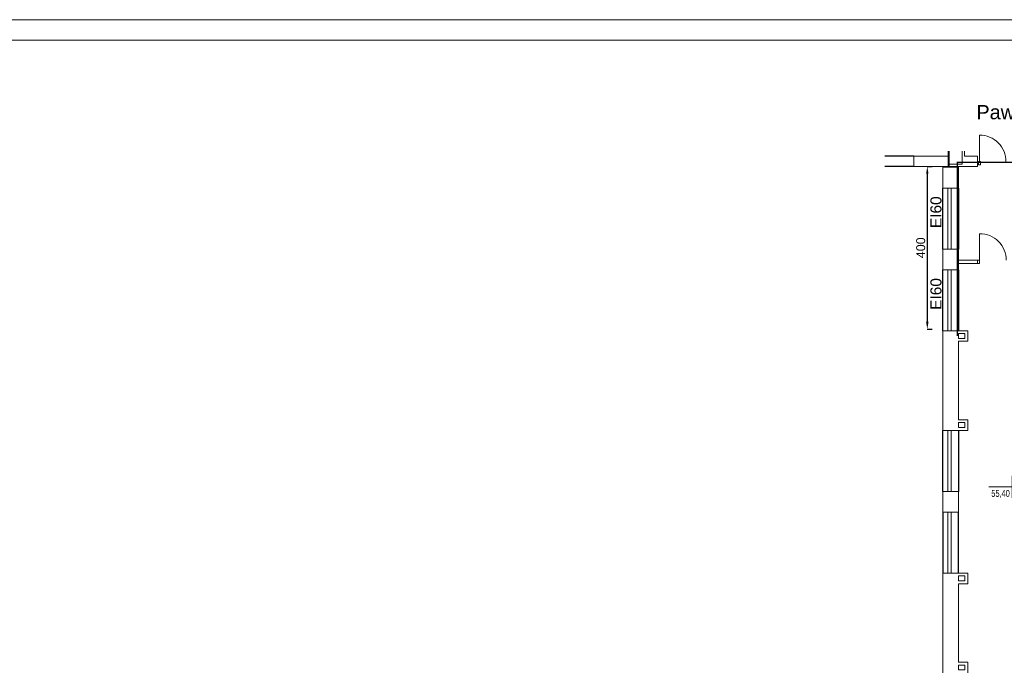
# Model space of a CAD drawing. Header units: millimetres. Extents: x 126553 to 403692, y -95821 to 38049.
# Tile 153 of 256: x 217348 to 219768, y 8043 to 9646. Entities that reach past the tile are written whole.
import ezdxf
from ezdxf.enums import TextEntityAlignment as Align

# ---------------------------------------------------------------- set-up
doc = ezdxf.new("R2010")
doc.units = ezdxf.units.MM
doc.linetypes.add('ACAD_ISO02W100', pattern=[15, 12, -3])
for name, color, linetype, lineweight in [('ekspertyza', 7, 'Continuous', 30), ('OKNA', 7, 'Continuous', 13), ('opisy', 7, 'Continuous', 18), ('ramki', 250, 'Continuous', 13), ('WAW_P-POŻ', 10, 'Continuous', 9), ('WYMIAR', 7, 'Continuous', 18), ('ŚCIANY GRUBE', 7, 'Continuous', 20)]:
    doc.layers.add(name, color=color, linetype=linetype, lineweight=lineweight)
doc.layers.add('WENTYLE_WADLIWE', color=1, linetype='Continuous')
doc.layers.add('WIDOK', color=7, linetype='Continuous')
doc.styles.add('Arial', font='arial.ttf')
doc.styles.add('STYLE1', font='txt', dxfattribs={"width": 0.8})
doc.dimstyles.new('100 moje', dxfattribs={"dimtxt": 22, "dimasz": 12, "dimexe": 12, "dimexo": 20, "dimgap": 3, "dimtad": 1, "dimdec": 1, "dimrnd": 0.5, "dimtxsty": 'Standard', "dimblk1": 'ARCHTICK', "dimblk2": 'ARCHTICK', "dimsah": 1, "dimcen": 0.1, "dimdle": 10, "dimclrd": 256, "dimclre": 256, "dimclrt": 256, "dimadec": 0, "dimazin": 0, "dimtfac": 1, "dimtdec": 1, "dimtofl": 0, "dimtmove": 1, "dimatfit": 3, "dimfxl": 12, "dimfxlon": 1, "dimtolj": 1, "dimtzin": 0, "dimarcsym": 0})

# ---------------------------------------------------------------- blocks, each defined once
blk = doc.blocks.new('METKA')
for p, q in [((0, 26.9), (0, -26.9)), ((-57.4, 0), (115.4, 0))]:
    blk.add_line(p, q)
at = {"layer": 'opisy', "style": 'STYLE1', "width": 0.8, "flags": 4}
for tag, p in [('NUMER', (-6.1, 4.5)), ('POWIERZCHNIA', (-6, -24.6))]:
    blk.add_attdef(tag, text='', height=17, dxfattribs=at).set_placement(p, align=Align.RIGHT)
for tag, p in [('NAZWA', (5.3, 4.6)), ('POSADZKA', (5.6, -24.7))]:
    blk.add_attdef(tag, p, '', height=17, dxfattribs=at)
blk = doc.blocks.new('*D2544')
at = {"layer": 'Defpoints', "color": 0, "linetype": 'Continuous', "lineweight": 60, "transparency": 16777216}
for p in [(219578.6, 9284.7), (219576.9, 8884.7), (219579.2, 8884.7)]:
    blk.add_point(p, dxfattribs=at)
at = {"layer": 'ekspertyza', "linetype": 'Continuous', "lineweight": -2, "transparency": 16777216}
for p, q in [((219579.2, 9284.7), (219591.2, 9284.7)), ((219579.2, 9266.7), (219579.2, 8902.7)), ((219579.2, 8884.7), (219591.2, 8884.7))]:
    blk.add_line(p, q, dxfattribs=at)
at = {"layer": 'ekspertyza', "linetype": 'Continuous', "lineweight": 60, "transparency": 16777216}
for points in [[(219576.2, 9266.7), (219582.2, 9266.7), (219579.2, 9284.7)], [(219576.2, 8902.7), (219582.2, 8902.7), (219579.2, 8884.7)]]:
    blk.add_solid(points, dxfattribs=at)
at = {"layer": 'ekspertyza', "linetype": 'Continuous', "lineweight": 20, "transparency": 16777216, "insert": (219563, 9084.7), "char_height": 22, "attachment_point": 5, "rotation": 90, "style": 'Arial'}
blk.add_mtext('\\A1;400', dxfattribs=at)

msp = doc.modelspace()

# ---------------------------------------------------------------- linework, layer by layer
at = {"layer": 'OKNA'}
for p, q in [((219629.72515, 9081.67806), (219629.72515, 9231.67806)), ((219637.72515, 9081.67806), (219637.72515, 9231.67806)), ((219629.72515, 8880.67806), (219629.72515, 9030.67806)), ((219637.72515, 8880.67806), (219637.72515, 9030.67806)), ((219629.72515, 8485.67806), (219629.72515, 8635.67806)), ((219637.72515, 8485.67806), (219637.72515, 8635.67806)), ((219629.72515, 8434.67806), (219629.72515, 8284.67806)), ((219637.72515, 8434.67806), (219637.72515, 8284.67806))]:
    msp.add_line(p, q, dxfattribs=at)
at = {"layer": 'opisy', "color": 7}
for points in [[(219707.39468, 9296.51848), (219707.39468, 9361.51848)], [(219707.88147, 9054.11398), (219707.88147, 9119.11398)]]:
    msp.add_lwpolyline(points, dxfattribs=at)
for points in [[(219709.91354, 9288.71848), (219709.91354, 9296.51848), (219704.87582, 9296.51848), (219704.87582, 9288.71848)], [(219707.88147, 9054.11398), (219707.88147, 9046.31398), (219702.84375, 9046.31398), (219702.84375, 9054.11398)]]:
    msp.add_lwpolyline(points, close=True, dxfattribs=at)
for centre in [(219708.71011, 9297.83391), (219709.1969, 9055.42941)]:
    msp.add_arc(centre, 63.69815, 358.81669913, 91.18330087, dxfattribs=at)
at = {"layer": 'ramki', "color": 0, "ltscale": 0.6}
for points in [[(213966.30998, 9645.64919), (226870.0253, 9645.64919), (226870.0253, 5445.64919), (213966.30998, 5445.64919)], [(214166.30998, 9595.64919), (226820.0253, 9595.64919), (226820.0253, 5495.64919), (214166.30998, 5495.64919)]]:
    msp.add_lwpolyline(points, close=True, dxfattribs=at)
at = {"layer": 'WAW_P-POŻ', "color": 1, "linetype": 'ACAD_ISO02W100', "ltscale": 2, "true_color": 0xff0000, "const_width": 3}
msp.add_lwpolyline([(219652.71794, 8867.67504), (219652.71794, 9294.67504), (220003.72515, 9294.67504), (220003.72515, 8871.62571)], dxfattribs=at)
at = {"layer": 'WIDOK'}
for p, q in [((219545.72515, 9309.67806), (219474.77842, 9309.67806)), ((219545.72515, 9284.67806), (219474.77842, 9284.67806)), ((219617.72515, 9081.67806), (219617.72515, 9231.67806)), ((219655.72515, 9231.67806), (219655.72515, 9081.67806)), ((219617.72515, 8880.67806), (219617.72515, 9030.67806)), ((219655.72515, 9030.67806), (219655.72515, 8880.67806)), ((219617.72515, 8485.67806), (219617.72515, 8635.67806)), ((219655.72515, 8635.67806), (219655.72515, 8485.67806)), ((219617.72515, 8434.67806), (219617.72515, 8284.67806)), ((219655.72515, 8284.67806), (219655.72515, 8434.67806))]:
    msp.add_line(p, q, dxfattribs=at)
at = {"layer": 'ŚCIANY GRUBE'}
for p, q in [((219630.72515, 9284.67806), (219630.72515, 9321.98712)), ((219632.72515, 9284.67806), (219632.72515, 9321.98712)), ((219664.72515, 9321.98712), (219664.72515, 9290.67806)), ((219670.72515, 9321.98712), (219670.72515, 9309.67806)), ((219545.72515, 9309.67806), (219630.72515, 9309.67806)), ((219545.72515, 9284.67806), (219545.72515, 9309.67806)), ((219670.72515, 9309.67806), (219702.23356, 9309.67806)), ((219702.23356, 9309.67806), (219702.23356, 9284.67806)), ((219545.72515, 9284.67806), (219630.72515, 9284.67806)), ((219617.72515, 9282.67806), (219655.72515, 9282.67806)), ((219617.72515, 9231.67806), (219617.72515, 9282.67806)), ((219632.72515, 9290.67806), (219664.72515, 9290.67806)), ((219632.72515, 9284.67806), (219670.72515, 9284.67806)), ((219655.72515, 9231.67806), (219655.72515, 9282.67806)), ((219670.72515, 9284.67806), (219702.23356, 9284.67806)), ((219617.72515, 9231.67806), (219655.72515, 9231.67806)), ((219617.72515, 9081.67806), (219655.72515, 9081.67806)), ((219617.72515, 9030.67806), (219617.72515, 9081.67806)), ((219655.72515, 9030.67806), (219655.72515, 9081.67806)), ((219702.84375, 9054.11398), (219656.21674, 9054.11398)), ((219617.72515, 9030.67806), (219655.72515, 9030.67806)), ((219702.84375, 9046.31398), (219656.21674, 9046.31398)), ((219617.72515, 8880.67806), (219655.72515, 8880.67806)), ((219617.72515, 8635.67806), (219617.72515, 8880.67806)), ((219655.72515, 8880.67806), (219678.72515, 8880.67806)), ((219655.72515, 8873.67806), (219671.72515, 8873.67806)), ((219655.72515, 8861.67806), (219655.72515, 8873.67806)), ((219655.72515, 8861.67806), (219671.72515, 8861.67806)), ((219671.72515, 8861.67806), (219671.72515, 8873.67806)), ((219678.72515, 8854.67806), (219678.72515, 8880.67806)), ((219655.72515, 8854.67806), (219678.72515, 8854.67806)), ((219655.72515, 8661.67806), (219655.72515, 8854.67806)), ((219655.72515, 8661.67806), (219678.72515, 8661.67806)), ((219655.72515, 8642.67806), (219655.72515, 8654.67806)), ((219655.72515, 8654.67806), (219671.72515, 8654.67806)), ((219655.72515, 8642.67806), (219671.72515, 8642.67806)), ((219671.72515, 8642.67806), (219671.72515, 8654.67806)), ((219678.72515, 8635.67806), (219678.72515, 8661.67806)), ((219617.72515, 8635.67806), (219655.72515, 8635.67806)), ((219655.72515, 8635.67806), (219678.72515, 8635.67806)), ((219617.72515, 8485.67806), (219655.72515, 8485.67806)), ((219617.72515, 8434.67806), (219617.72515, 8485.67806)), ((219655.72515, 8434.67806), (219655.72515, 8485.67806)), ((219617.72515, 8434.67806), (219655.72515, 8434.67806)), ((219617.72515, 8284.67806), (219655.72515, 8284.67806)), ((219617.72515, 8039.67806), (219617.72515, 8284.67806)), ((219655.72515, 8284.67806), (219678.72515, 8284.67806)), ((219678.72515, 8258.67806), (219678.72515, 8284.67806)), ((219655.72515, 8277.67806), (219671.72515, 8277.67806)), ((219655.72515, 8265.67806), (219655.72515, 8277.67806)), ((219655.72515, 8265.67806), (219671.72515, 8265.67806)), ((219655.72515, 8258.67806), (219678.72515, 8258.67806)), ((219655.72515, 8065.67806), (219655.72515, 8258.67806)), ((219671.72515, 8265.67806), (219671.72515, 8277.67806)), ((219655.72515, 8065.67806), (219678.72515, 8065.67806)), ((219678.72515, 8039.67806), (219678.72515, 8065.67806)), ((219655.72515, 8046.67806), (219655.72515, 8058.67806)), ((219655.72515, 8058.67806), (219671.72515, 8058.67806)), ((219655.72515, 8046.67806), (219671.72515, 8046.67806)), ((219671.72515, 8046.67806), (219671.72515, 8058.67806))]:
    msp.add_line(p, q, dxfattribs=at)
msp.add_lwpolyline([(219702.84375, 9046.31398), (219702.84375, 9054.11398)], dxfattribs=at)

# ---------------------------------------------------------------- block references
at = {"layer": 'opisy'}
ref = msp.add_blockref('METKA', (219788.10717, 8496.85231), dxfattribs=at)
ref.add_attrib('NAZWA', 'KORYTARZ', (219793.44842, 8501.41131), dxfattribs={"height": 17, "style": 'STYLE1', "width": 0.8, "flags": 4})
ref.add_attrib('POWIERZCHNIA', '55,40', dxfattribs={"height": 17, "style": 'STYLE1', "width": 0.8, "flags": 4}).set_placement((219782.06616, 8472.21454), align=Align.RIGHT)

# ---------------------------------------------------------------- texts
at = {"layer": 'WENTYLE_WADLIWE', "color": 1, "true_color": 0xff0000, "char_height": 27.2, "width": 44.4174403, "attachment_point": 1, "rotation": 90, "style": 'Arial'}
for insert in [(219586.78951, 9133.03316), (219586.78951, 8932.03316)]:
    msp.add_mtext('{\\C1;EI60}', dxfattribs=dict(at, insert=insert))
at = {"layer": 'WYMIAR', "color": 5, "insert": (219699.76835, 9435.76382), "char_height": 35, "width": 445.967337, "attachment_point": 1}
msp.add_mtext('{\\fArial|b0|i0|c238|p34;Pawilon B}', dxfattribs=at)

# ---------------------------------------------------------------- dimensions: what is measured, and where the dimension line sits
at = {"layer": 'ekspertyza', "color": 7, "linetype": 'Continuous', "lineweight": 20}
dim = msp.add_linear_dim(base=(219579.22542, 8884.68189), p1=(219578.63103, 9284.67806), p2=(219576.87857, 8884.68189), angle=90, dimstyle='100 moje', override={"dimasz": 18, "dimgap": 5, "dimtxsty": 'Arial'}, dxfattribs=at)
dim.commit()
dim.dimension.update_dxf_attribs({"geometry": '*D2544', "text_midpoint": (219562.99282, 9084.67997)})

doc.saveas('drawing.dxf')
